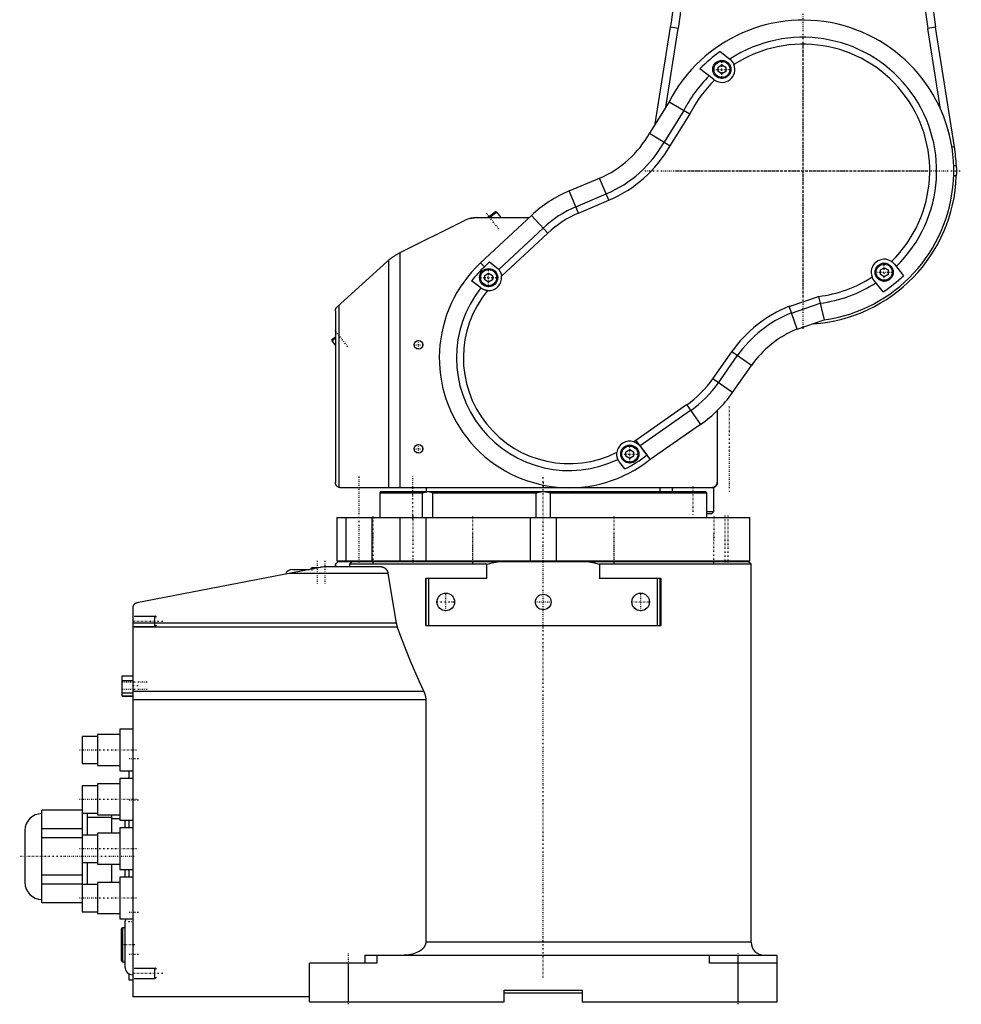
# Model space of a CAD drawing. Extents: x -202 to 415, y -1 to 644.
# Tile 1 of 3: x -202 to 161, y -1 to 378. Entities that reach past the tile are written whole.
import ezdxf

# ---------------------------------------------------------------- set-up
doc = ezdxf.new("R2010")
doc.units = 0
doc.linetypes.add('CENTER', pattern=[1.5, 0.45, -0.5, 0.05, -0.5])
for name, color, linetype in [('AM_0', 7, 'CONTINUOUS'), ('AM_10', 7, 'CONTINUOUS'), ('AM_7', 7, 'CENTER')]:
    doc.layers.add(name, color=color, linetype=linetype)

msp = doc.modelspace()

# ---------------------------------------------------------------- linework, layer by layer
at = {"layer": 'AM_0', "color": 7, "linetype": 'CONTINUOUS'}
for p, q in [((43.12, 338.05), (49.02, 375.29)), ((52, 374.81), (49.02, 375.29)), ((150.98, 375.29), (148, 374.81)), ((158.27, 329.23), (150.98, 375.29)), ((47.19, 344.56), (51.98, 374.82)), ((152.95, 343.67), (148.02, 374.82)), ((68.12, 365.89), (71.84, 362.98)), ((67.27, 359.9), (68.76, 360.76)), ((68.76, 360.76), (70.25, 359.9)), ((65.68, 355.1), (60.29, 359.31)), ((67.27, 358.18), (67.27, 359.9)), ((68.76, 357.32), (67.27, 358.18)), ((70.25, 358.18), (68.76, 357.32)), ((70.25, 359.9), (70.25, 358.18)), ((48.42, 346.53), (40.93, 334.54)), ((48.42, 346.53), (56.48, 341.97)), ((54.17, 343.27), (46.53, 331.04)), ((56.48, 341.97), (48.77, 329.64)), ((40.93, 334.54), (48.8, 329.62)), ((158.27, 329.23), (157.29, 329.07)), ((157.97, 322), (158.97, 322)), ((9.99, 312.23), (21.64, 317.18)), ((25.26, 308.67), (21.64, 317.18)), ((158.97, 318), (157.97, 318)), ((13.6, 303.72), (9.99, 312.23)), ((12.57, 306.16), (24.22, 311.11)), ((13.6, 303.72), (25.26, 308.67)), ((-18.37, 304.19), (-21.17, 302)), ((-17.8, 304.12), (-20.52, 302)), ((-17.8, 304.12), (-18.37, 304.19)), ((-16.15, 302), (-17.8, 304.12)), ((-55.53, 288.23), (-30.1, 300.94)), ((-25.63, 302), (-5.41, 302)), ((-24.1, 284.57), (-4.57, 302.78)), ((1.73, 296.01), (-4.57, 302.78)), ((-17.15, 282.03), (-0.07, 297.95)), ((-16.06, 279.42), (1.73, 296.01)), ((-55.16, 288.41), (-55.16, 198)), ((-79.34, 267.6), (-60.03, 285.14)), ((-59.45, 198), (-59.45, 285.65)), ((-22.65, 283.01), (-24.1, 284.57)), ((-22.65, 283.01), (-20.63, 284.9)), ((-20.63, 284.9), (-17.95, 282.81)), ((-22.52, 279.73), (-21.03, 280.59)), ((-21.03, 280.59), (-19.54, 279.73)), ((129.74, 281.81), (131.23, 282.67)), ((129.74, 280.09), (129.74, 281.81)), ((131.23, 282.67), (132.72, 281.81)), ((132.72, 281.81), (132.72, 280.09)), ((135.17, 284.03), (138.62, 279.62)), ((-24.06, 274.9), (-27.59, 277.65)), ((-22.52, 278.01), (-22.52, 279.73)), ((-21.03, 277.15), (-22.52, 278.01)), ((-19.54, 278.01), (-21.03, 277.15)), ((-19.54, 279.73), (-19.54, 278.01)), ((130.8, 273.38), (127.29, 277.87)), ((131.23, 279.23), (129.74, 280.09)), ((132.72, 280.09), (131.23, 279.23)), ((94.69, 267.74), (105.93, 271.61)), ((105.93, 271.61), (108.06, 262.56)), ((-80, 266.11), (-80, 200)), ((-78.6, 198.09), (-78.6, 268.28)), ((97.7, 258.99), (94.66, 267.82)), ((95.55, 265.23), (106.53, 269.01)), ((97.7, 258.99), (108.06, 262.56)), ((-81.43, 254.51), (-80, 255.63)), ((-81.36, 255.07), (-81.43, 254.51)), ((-81.43, 254.51), (-80, 252.68)), ((-81.36, 255.07), (-80, 256.14)), ((65.25, 239.94), (72.52, 250.31)), ((80.09, 245.01), (72.52, 250.31)), ((67.42, 238.42), (74.69, 248.79)), ((72.83, 234.64), (80.09, 245.01)), ((72.83, 234.64), (65.25, 239.94)), ((35.66, 216.34), (55.19, 230.01)), ((37.25, 214.22), (56.71, 227.84)), ((55.19, 230.01), (60.55, 222.36)), ((67, 227.73), (67, 200)), ((41.21, 208.94), (60.49, 222.44)), ((41.21, 208.94), (35.66, 216.34)), ((31.82, 211.8), (33.31, 212.66)), ((33.31, 212.66), (34.8, 211.8)), ((37.25, 214.02), (39.91, 210.62)), ((31.82, 210.08), (31.82, 211.8)), ((33.31, 209.22), (31.82, 210.08)), ((34.8, 210.08), (33.31, 209.22)), ((34.8, 211.8), (34.8, 210.08)), ((31.45, 205.2), (29.37, 207.86)), ((65.63, 198), (-78, 198)), ((-45, 198), (-45, 196.5)), ((45, 196.5), (45, 198)), ((49.63, 198), (49.63, 196.5)), ((65.63, 188.8), (65.63, 198)), ((-62.5, 196.5), (-62.94, 196)), ((-62.94, 196), (-62.94, 186.5)), ((-62.94, 196), (-46.43, 196)), ((-62.5, 196.5), (62.47, 196.5)), ((-46.43, 186.5), (-46.43, 196)), ((-42.58, 196), (-2.71, 196)), ((-42.58, 196), (-42.58, 186.5)), ((-2.71, 186.5), (-2.71, 196)), ((2.71, 196), (62.97, 196)), ((2.71, 196), (2.71, 186.5)), ((62.97, 196), (62.47, 196.5)), ((62.97, 191.5), (62.97, 196)), ((-79.5, 186.5), (-79.5, 169.8)), ((-79.5, 186.5), (79.5, 186.5)), ((63, 189.52), (63, 189.51)), ((63, 186.5), (63, 189.5)), ((63.01, 188.8), (65.63, 188.8)), ((63.01, 188), (64.83, 188)), ((64.83, 188), (65.63, 188.8)), ((79.5, 169.8), (79.5, 186.5)), ((-85.88, 167.32), (-156.36, 153.62)), ((-86.48, 167.2), (-89, 167.2)), ((-62.27, 167.5), (-84, 167.5)), ((-79, 169.5), (-80, 168.5)), ((-80, 168.5), (-79, 169.5)), ((-80, 168.5), (-80, 167.5)), ((-80, 167.5), (-80, 168.5)), ((-79.5, 169.8), (79.5, 169.8)), ((79, 169.5), (-79, 169.5)), ((-73.76, 169.5), (-74.58, 168.5)), ((-74.58, 168.5), (-74.58, 167.5)), ((-21.7, 168.5), (-74.58, 168.5)), ((-69.59, 169.8), (-69.59, 169.5)), ((-69.59, 169.8), (-69.59, 169.5)), ((-61.59, 169.5), (-61.59, 169.8)), ((-45.2, 169.8), (-45.21, 169.81)), ((-31.17, 169.8), (-31.17, 169.5)), ((-31.17, 169.8), (-31.17, 169.5)), ((-23.17, 169.5), (-23.17, 169.8)), ((-21.7, 163), (-21.7, 168.5)), ((21.7, 168.5), (21.7, 163)), ((80, 168.5), (21.7, 168.5)), ((23.17, 169.8), (23.17, 169.5)), ((23.17, 169.8), (23.17, 169.5)), ((31.17, 169.5), (31.17, 169.8)), ((61.59, 169.8), (61.59, 169.5)), ((61.6, 169.8), (61.6, 169.5)), ((69.59, 169.5), (69.59, 169.8)), ((80, 168.5), (79, 169.5)), ((80, 23), (80, 168.5)), ((-59.77, 165.02), (-97.69, 165.02)), ((-96.5, 166.5), (-90.08, 166.5)), ((-89.5, 166.7), (-89.5, 166.61)), ((-89.5, 166.7), (-89.05, 166.7)), ((-59.77, 165.02), (-56.57, 145.78)), ((-21.7, 163), (-45.2, 163)), ((-45.2, 145), (-45.2, 163)), ((-45, 145), (-45, 163)), ((-44, 145), (-44, 163)), ((45.2, 163), (21.7, 163)), ((44, 145), (44, 163)), ((45, 145), (45, 163)), ((45.2, 163), (45.2, 145)), ((-158, 151.95), (-158, 2)), ((-56.57, 145.78), (-158, 145.78)), ((-56.17, 144.26), (-158, 144.26)), ((-45.2, 145), (45.2, 145)), ((-162.1, 117.79), (-162.1, 125.61)), ((-162.1, 125.61), (-158, 125.61)), ((-162.1, 125.56), (-158, 125.56)), ((-162.1, 123.8), (-158, 123.8)), ((-162.1, 119.08), (-158, 119.08)), ((-162.1, 117.84), (-158, 117.84)), ((-162.1, 117.79), (-158, 117.79)), ((-46, 119.58), (-158, 119.58)), ((-45.21, 116.33), (-158, 116.33)), ((-45.21, 116.33), (-45.21, 23)), ((-163, 103), (-171.5, 103)), ((-171.5, 103), (-171.5, 91)), ((-158, 105), (-163, 105)), ((-163, 105), (-163, 89)), ((-171.5, 102.25), (-177.5, 102.25)), ((-177.5, 102.25), (-177.5, 91.75)), ((-177.5, 91.75), (-171.5, 91.75)), ((-171.5, 91), (-163, 91)), ((-163, 89), (-158, 89)), ((-159.5, 89.02), (-159.5, 86)), ((-163, 84), (-171.5, 84)), ((-171.5, 84), (-171.5, 72)), ((-158, 86), (-163, 86)), ((-163, 86), (-163, 70)), ((-171.5, 83.25), (-177.5, 83.25)), ((-177.5, 83.25), (-177.5, 64.25)), ((-177.5, 73.88), (-193, 73.88)), ((-193, 38.12), (-193, 73.88)), ((-177.5, 72.75), (-171.5, 72.75)), ((-175.5, 72.76), (-175.5, 64.25)), ((-166, 71), (-175.5, 71)), ((-171.5, 72), (-163, 72)), ((-166, 65), (-166, 72)), ((-163, 70.48), (-166, 70.48)), ((-163, 70), (-158, 70)), ((-161, 70), (-161, 67.01)), ((-159.5, 70), (-159.5, 67.01)), ((-199.5, 66), (-199.5, 46)), ((-177.5, 66.7), (-193, 66.7)), ((-163, 65), (-171.5, 65)), ((-171.5, 65), (-171.5, 53)), ((-158, 67), (-163, 67)), ((-163, 67), (-163, 51)), ((-177.5, 63.18), (-193, 63.18)), ((-171.5, 64.25), (-177.5, 64.25)), ((-177.5, 64.25), (-177.5, 53.75)), ((-177.5, 53.75), (-171.5, 53.75)), ((-177.5, 53.75), (-177.5, 34.75)), ((-175.5, 53.75), (-175.5, 45.24)), ((-171.5, 53), (-163, 53)), ((-166, 46), (-166, 53)), ((-163, 51), (-158, 51)), ((-161, 51), (-161, 47.99)), ((-159.5, 51), (-159.5, 47.99)), ((-177.5, 48.82), (-193, 48.82)), ((-163, 46), (-171.5, 46)), ((-171.5, 46), (-171.5, 34)), ((-158, 48), (-163, 48)), ((-163, 48), (-163, 32)), ((-177.5, 45.3), (-193, 45.3)), ((-171.5, 45.25), (-177.5, 45.25)), ((-177.5, 38.12), (-193, 38.12)), ((-177.5, 34.75), (-171.5, 34.75)), ((-171.5, 34), (-163, 34)), ((-163, 32), (-158, 32)), ((-161, 30.5), (-161, 13.5)), ((-162.4, 28), (-162.4, 16)), ((-161, 28.5), (-161.9, 28.5)), ((-161.9, 28.5), (-161.9, 15.5)), ((80, 23), (-45.21, 23)), ((-161.9, 15.5), (-161, 15.5)), ((-68.68, 18), (90, 18)), ((-68.68, 18), (-68.68, 15)), ((-64, 18), (-64, 15)), ((64, 15), (64, 18)), ((75, 0), (75, 18)), ((90, 0), (90, 18)), ((-64, 15), (-90, 15)), ((-90, 0), (-90, 15)), ((-75, 0), (-75, 15)), ((90, 15), (64, 15)), ((-159.5, 10.9), (-159.5, 8.5)), ((-159.5, 8.5), (-158, 8.5)), ((-15, 4.5), (15, 4.5)), ((-15, 0), (-15, 4.5)), ((15, 4.5), (15, 0)), ((-90, 2), (-158, 2)), ((-90, 0), (-15, 0)), ((-15, 3.5), (15, 3.5)), ((15, 0), (90, 0))]:
    msp.add_line(p, q, dxfattribs=at)
for points in [[(71.84, 362.98, 0), (71.87, 362.95, 0), (71.95, 362.89, 0), (72.03, 362.82, 0), (72.08, 362.78, 0), (72.12, 362.74, 0), (72.21, 362.66, 0), (72.3, 362.57, 0), (72.4, 362.47, 0), (72.5, 362.36, 0), (72.59, 362.25, 0), (72.64, 362.19, 0), (72.69, 362.13, 0), (72.79, 362, 0), (72.88, 361.87, 0), (72.98, 361.73, 0), (73.06, 361.58, 0), (73.15, 361.43, 0), (73.19, 361.35, 0), (73.23, 361.28, 0), (73.31, 361.11, 0), (73.38, 360.95, 0), (73.41, 360.87, 0)], [(65.96, 354.9, 0), (65.91, 354.93, 0), (65.82, 355, 0), (65.73, 355.07, 0), (65.68, 355.1, 0)], [(158.97, 322, 0), (158.97, 322, 0), (158.97, 322, 0), (158.97, 322, 0), (158.97, 322, 0), (158.97, 322, 0), (158.97, 322, 0), (158.97, 321.99, 0), (158.97, 321.99, 0), (158.97, 321.99, 0), (158.97, 321.99, 0), (158.97, 321.98, 0), (158.97, 321.98, 0), (158.97, 321.98, 0), (158.97, 321.97, 0), (158.97, 321.97, 0), (158.97, 321.96, 0), (158.97, 321.96, 0), (158.97, 321.95, 0), (158.97, 321.95, 0), (158.97, 321.94, 0), (158.97, 321.94, 0), (158.97, 321.93, 0), (158.97, 321.93, 0), (158.97, 321.92, 0), (158.97, 321.91, 0), (158.97, 321.91, 0), (158.97, 321.9, 0), (158.97, 321.89, 0), (158.97, 321.88, 0), (158.97, 321.87, 0), (158.97, 321.86, 0), (158.97, 321.85, 0), (158.97, 321.85, 0), (158.97, 321.84, 0), (158.97, 321.83, 0), (158.97, 321.82, 0), (158.97, 321.81, 0), (158.97, 321.79, 0), (158.97, 321.78, 0), (158.97, 321.77, 0), (158.97, 321.77, 0), (158.97, 321.75, 0), (158.97, 321.74, 0), (158.97, 321.72, 0), (158.98, 321.71, 0), (158.98, 321.69, 0), (158.98, 321.68, 0), (158.98, 321.68, 0), (158.98, 321.66, 0), (158.98, 321.64, 0), (158.98, 321.63, 0), (158.98, 321.61, 0), (158.98, 321.59, 0), (158.98, 321.58, 0), (158.98, 321.57, 0), (158.98, 321.56, 0), (158.98, 321.54, 0), (158.98, 321.52, 0), (158.98, 321.5, 0), (158.98, 321.48, 0), (158.98, 321.47, 0), (158.98, 321.46, 0), (158.98, 321.44, 0), (158.98, 321.42, 0), (158.98, 321.41, 0), (158.98, 321.4, 0), (158.98, 321.38, 0), (158.98, 321.36, 0), (158.98, 321.35, 0), (158.98, 321.34, 0), (158.99, 321.32, 0), (158.99, 321.3, 0), (158.99, 321.28, 0), (158.99, 321.26, 0), (158.99, 321.23, 0), (158.99, 321.22, 0), (158.99, 321.21, 0), (158.99, 321.19, 0), (158.99, 321.16, 0), (158.99, 321.14, 0), (158.99, 321.12, 0), (158.99, 321.09, 0), (158.99, 321.08, 0), (158.99, 321.07, 0), (158.99, 321.04, 0), (158.99, 321.02, 0), (158.99, 320.99, 0), (158.99, 320.97, 0), (158.99, 320.94, 0), (158.99, 320.93, 0), (158.99, 320.91, 0), (158.99, 320.89, 0), (158.99, 320.86, 0), (158.99, 320.83, 0), (158.99, 320.81, 0), (158.99, 320.78, 0), (159, 320.77, 0), (159, 320.75, 0), (159, 320.72, 0), (159, 320.7, 0), (159, 320.67, 0), (159, 320.64, 0), (159, 320.61, 0), (159, 320.6, 0), (159, 320.58, 0), (159, 320.56, 0), (159, 320.53, 0), (159, 320.51, 0), (159, 320.5, 0), (159, 320.47, 0), (159, 320.44, 0), (159, 320.43, 0), (159, 320.41, 0), (159, 320.38, 0), (159, 320.36, 0), (159, 320.33, 0), (159, 320.3, 0), (159, 320.27, 0), (159, 320.26, 0), (159, 320.24, 0), (159, 320.21, 0), (159, 320.18, 0), (159, 320.16, 0), (159, 320.13, 0), (159, 320.1, 0), (159, 320.08, 0), (159, 320.07, 0), (159, 320.04, 0), (159, 320.01, 0), (159, 320, 0)], [(159, 320, 0), (159, 319.99, 0), (159, 319.96, 0), (159, 319.93, 0), (159, 319.92, 0), (159, 319.9, 0), (159, 319.87, 0), (159, 319.84, 0), (159, 319.82, 0), (159, 319.79, 0), (159, 319.76, 0), (159, 319.74, 0), (159, 319.73, 0), (159, 319.7, 0), (159, 319.67, 0), (159, 319.64, 0), (159, 319.62, 0), (159, 319.59, 0), (159, 319.57, 0), (159, 319.56, 0), (159, 319.53, 0), (159, 319.5, 0), (159, 319.49, 0), (159, 319.47, 0), (159, 319.44, 0), (159, 319.42, 0), (159, 319.4, 0), (159, 319.39, 0), (159, 319.36, 0), (159, 319.33, 0), (159, 319.3, 0), (159, 319.28, 0), (159, 319.25, 0), (159, 319.23, 0), (158.99, 319.22, 0), (158.99, 319.19, 0), (158.99, 319.17, 0), (158.99, 319.14, 0), (158.99, 319.11, 0), (158.99, 319.09, 0), (158.99, 319.07, 0), (158.99, 319.06, 0), (158.99, 319.03, 0), (158.99, 319.01, 0), (158.99, 318.98, 0), (158.99, 318.96, 0), (158.99, 318.93, 0), (158.99, 318.92, 0), (158.99, 318.91, 0), (158.99, 318.88, 0), (158.99, 318.86, 0), (158.99, 318.84, 0), (158.99, 318.81, 0), (158.99, 318.79, 0), (158.99, 318.78, 0), (158.99, 318.77, 0), (158.99, 318.74, 0), (158.99, 318.72, 0), (158.99, 318.7, 0), (158.99, 318.68, 0), (158.98, 318.66, 0), (158.98, 318.65, 0), (158.98, 318.64, 0), (158.98, 318.62, 0), (158.98, 318.6, 0), (158.98, 318.59, 0), (158.98, 318.58, 0), (158.98, 318.56, 0), (158.98, 318.54, 0), (158.98, 318.53, 0), (158.98, 318.52, 0), (158.98, 318.5, 0), (158.98, 318.48, 0), (158.98, 318.46, 0), (158.98, 318.44, 0), (158.98, 318.43, 0), (158.98, 318.42, 0), (158.98, 318.41, 0), (158.98, 318.39, 0), (158.98, 318.37, 0), (158.98, 318.36, 0), (158.98, 318.34, 0), (158.98, 318.32, 0), (158.98, 318.32, 0), (158.98, 318.31, 0), (158.98, 318.29, 0), (158.97, 318.28, 0), (158.97, 318.26, 0), (158.97, 318.25, 0), (158.97, 318.23, 0), (158.97, 318.23, 0), (158.97, 318.22, 0), (158.97, 318.21, 0), (158.97, 318.19, 0), (158.97, 318.18, 0), (158.97, 318.17, 0), (158.97, 318.16, 0), (158.97, 318.15, 0), (158.97, 318.15, 0), (158.97, 318.14, 0), (158.97, 318.13, 0), (158.97, 318.12, 0), (158.97, 318.11, 0), (158.97, 318.1, 0), (158.97, 318.09, 0), (158.97, 318.09, 0), (158.97, 318.08, 0), (158.97, 318.07, 0), (158.97, 318.07, 0), (158.97, 318.06, 0), (158.97, 318.06, 0), (158.97, 318.05, 0), (158.97, 318.05, 0), (158.97, 318.04, 0), (158.97, 318.04, 0), (158.97, 318.03, 0), (158.97, 318.03, 0), (158.97, 318.02, 0), (158.97, 318.02, 0), (158.97, 318.02, 0), (158.97, 318.01, 0), (158.97, 318.01, 0), (158.97, 318.01, 0), (158.97, 318.01, 0), (158.97, 318, 0), (158.97, 318, 0), (158.97, 318, 0), (158.97, 318, 0), (158.97, 318, 0), (158.97, 318, 0), (158.97, 318, 0)], [(-28.07, 301.7, 0), (-28.07, 301.7, 0), (-28.05, 301.7, 0), (-28.02, 301.71, 0), (-27.99, 301.72, 0), (-27.97, 301.72, 0), (-27.9, 301.74, 0), (-27.82, 301.76, 0), (-27.72, 301.78, 0), (-27.6, 301.8, 0), (-27.47, 301.83, 0), (-27.4, 301.84, 0), (-27.33, 301.85, 0), (-27.17, 301.88, 0), (-27, 301.91, 0), (-26.82, 301.93, 0), (-26.63, 301.95, 0), (-26.43, 301.97, 0), (-26.32, 301.98, 0), (-26.21, 301.98, 0), (-25.99, 301.99, 0), (-25.75, 302, 0), (-25.63, 302, 0)], [(-59.45, 285.65, 0), (-59.38, 285.71, 0), (-59.23, 285.83, 0), (-59.06, 285.97, 0), (-58.97, 286.04, 0), (-58.88, 286.11, 0), (-58.69, 286.26, 0), (-58.49, 286.41, 0), (-58.28, 286.56, 0), (-58.07, 286.71, 0), (-57.86, 286.85, 0), (-57.76, 286.92, 0), (-57.65, 287, 0), (-57.42, 287.14, 0), (-57.19, 287.29, 0), (-56.95, 287.44, 0), (-56.7, 287.59, 0), (-56.45, 287.73, 0), (-56.32, 287.81, 0), (-56.19, 287.88, 0), (-55.93, 288.02, 0), (-55.66, 288.16, 0), (-55.53, 288.23, 0)], [(-60.03, 285.14, 0), (-59.93, 285.23, 0), (-59.74, 285.4, 0), (-59.55, 285.56, 0), (-59.45, 285.65, 0)], [(134.03, 285.09, 0), (134.07, 285.06, 0), (134.15, 285.01, 0), (134.22, 284.96, 0), (134.26, 284.93, 0), (134.29, 284.9, 0), (134.36, 284.85, 0), (134.43, 284.79, 0), (134.5, 284.73, 0), (134.57, 284.67, 0), (134.63, 284.61, 0), (134.66, 284.58, 0), (134.7, 284.55, 0), (134.76, 284.49, 0), (134.82, 284.43, 0), (134.88, 284.37, 0), (134.94, 284.31, 0), (134.99, 284.25, 0), (135.02, 284.21, 0), (135.04, 284.18, 0), (135.1, 284.12, 0), (135.15, 284.06, 0), (135.17, 284.03, 0)], [(-17.95, 282.81, 0), (-17.81, 282.69, 0), (-17.53, 282.44, 0), (-17.27, 282.17, 0), (-17.15, 282.03, 0)], [(-17.15, 282.03, 0), (-17.12, 281.99, 0), (-17.06, 281.91, 0), (-16.99, 281.82, 0), (-16.96, 281.77, 0), (-16.93, 281.72, 0), (-16.85, 281.62, 0), (-16.78, 281.5, 0), (-16.7, 281.38, 0), (-16.63, 281.24, 0), (-16.56, 281.1, 0), (-16.52, 281.03, 0), (-16.49, 280.96, 0), (-16.42, 280.8, 0), (-16.38, 280.71, 0), (-16.37, 280.68, 0), (-16.36, 280.65, 0), (-16.35, 280.64, 0), (-16.35, 280.63, 0), (-16.34, 280.6, 0), (-16.33, 280.57, 0), (-16.32, 280.54, 0), (-16.31, 280.51, 0), (-16.3, 280.48, 0), (-16.29, 280.47, 0), (-16.29, 280.45, 0), (-16.28, 280.42, 0), (-16.27, 280.39, 0), (-16.23, 280.29, 0), (-16.18, 280.1, 0), (-16.16, 280, 0), (-16.14, 279.91, 0), (-16.1, 279.71, 0), (-16.07, 279.52, 0), (-16.06, 279.42, 0)], [(127.29, 277.87, 0), (127.27, 277.9, 0), (127.22, 277.96, 0), (127.18, 278.02, 0), (127.15, 278.05, 0), (127.13, 278.08, 0), (127.09, 278.15, 0), (127.04, 278.21, 0), (127, 278.28, 0), (126.96, 278.35, 0), (126.92, 278.42, 0), (126.9, 278.45, 0), (126.88, 278.49, 0), (126.84, 278.56, 0), (126.8, 278.63, 0), (126.76, 278.71, 0), (126.73, 278.78, 0), (126.69, 278.86, 0), (126.67, 278.89, 0), (126.66, 278.93, 0), (126.62, 279.01, 0), (126.59, 279.09, 0), (126.57, 279.13, 0)], [(-21.47, 273.89, 0), (-21.57, 273.9, 0), (-21.76, 273.92, 0), (-21.94, 273.95, 0), (-22.03, 273.97, 0), (-22.13, 273.99, 0), (-22.31, 274.04, 0), (-22.48, 274.09, 0), (-22.58, 274.12, 0), (-22.61, 274.13, 0), (-22.64, 274.14, 0), (-22.65, 274.14, 0), (-22.67, 274.15, 0), (-22.7, 274.16, 0), (-22.72, 274.17, 0), (-22.75, 274.18, 0), (-22.78, 274.19, 0), (-22.81, 274.2, 0), (-22.82, 274.2, 0), (-22.83, 274.21, 0), (-22.86, 274.22, 0), (-22.89, 274.23, 0), (-22.91, 274.24, 0), (-22.94, 274.25, 0), (-22.96, 274.26, 0), (-22.98, 274.26, 0), (-22.99, 274.27, 0), (-23.02, 274.28, 0), (-23.04, 274.29, 0), (-23.05, 274.3, 0), (-23.07, 274.3, 0), (-23.09, 274.31, 0), (-23.12, 274.33, 0), (-23.13, 274.33, 0), (-23.14, 274.34, 0), (-23.16, 274.35, 0), (-23.19, 274.36, 0), (-23.27, 274.4, 0), (-23.41, 274.47, 0), (-23.53, 274.54, 0), (-23.65, 274.61, 0), (-23.76, 274.68, 0), (-23.81, 274.71, 0), (-23.86, 274.75, 0), (-23.95, 274.81, 0), (-24.03, 274.87, 0), (-24.06, 274.9, 0)], [(-80, 266.11, 0), (-80, 266.16, 0), (-80, 266.24, 0), (-79.99, 266.33, 0), (-79.98, 266.37, 0), (-79.98, 266.42, 0), (-79.96, 266.51, 0), (-79.94, 266.6, 0), (-79.92, 266.68, 0), (-79.89, 266.77, 0), (-79.86, 266.86, 0), (-79.84, 266.9, 0), (-79.82, 266.95, 0), (-79.78, 267.03, 0), (-79.73, 267.12, 0), (-79.68, 267.2, 0), (-79.63, 267.28, 0), (-79.57, 267.35, 0), (-79.54, 267.39, 0), (-79.51, 267.43, 0), (-79.45, 267.5, 0), (-79.38, 267.56, 0), (-79.34, 267.6, 0)], [(34.85, 215.7, 0), (34.94, 215.67, 0), (35.12, 215.6, 0), (35.29, 215.53, 0), (35.38, 215.49, 0), (35.46, 215.45, 0), (35.63, 215.37, 0), (35.79, 215.28, 0), (35.88, 215.23, 0), (35.9, 215.21, 0), (35.93, 215.2, 0), (35.94, 215.19, 0), (35.96, 215.18, 0), (35.98, 215.17, 0), (36.01, 215.15, 0), (36.03, 215.14, 0), (36.06, 215.12, 0), (36.08, 215.1, 0), (36.09, 215.09, 0), (36.1, 215.09, 0), (36.13, 215.07, 0), (36.15, 215.05, 0), (36.17, 215.04, 0), (36.2, 215.02, 0), (36.22, 215.01, 0), (36.23, 215, 0), (36.24, 214.99, 0), (36.27, 214.97, 0), (36.29, 214.96, 0), (36.3, 214.95, 0), (36.31, 214.94, 0), (36.33, 214.92, 0), (36.35, 214.91, 0), (36.36, 214.9, 0), (36.37, 214.89, 0), (36.4, 214.87, 0), (36.42, 214.86, 0), (36.49, 214.8, 0), (36.6, 214.7, 0), (36.71, 214.6, 0), (36.81, 214.51, 0), (36.9, 214.42, 0), (36.94, 214.37, 0), (36.98, 214.33, 0), (37.06, 214.25, 0), (37.12, 214.17, 0), (37.15, 214.14, 0)], [(37.15, 214.14, 0), (37.17, 214.12, 0), (37.2, 214.08, 0), (37.23, 214.04, 0), (37.25, 214.02, 0)], [(28.76, 208.86, 0), (28.74, 208.9, 0), (28.7, 209, 0), (28.66, 209.1, 0), (28.64, 209.15, 0), (28.62, 209.21, 0), (28.58, 209.33, 0), (28.53, 209.46, 0), (28.49, 209.6, 0), (28.45, 209.75, 0), (28.43, 209.84, 0), (28.43, 209.86, 0), (28.42, 209.89, 0), (28.42, 209.9, 0), (28.42, 209.91, 0), (28.41, 209.94, 0), (28.41, 209.97, 0), (28.4, 209.98, 0), (28.4, 209.99, 0), (28.4, 210.02, 0), (28.39, 210.05, 0), (28.39, 210.06, 0), (28.39, 210.08, 0), (28.38, 210.1, 0), (28.38, 210.13, 0), (28.37, 210.16, 0), (28.37, 210.19, 0), (28.36, 210.22, 0), (28.36, 210.23, 0), (28.36, 210.25, 0), (28.35, 210.28, 0), (28.35, 210.31, 0), (28.34, 210.41, 0), (28.32, 210.59, 0), (28.31, 210.77, 0), (28.31, 210.95, 0), (28.31, 211.05, 0), (28.31, 211.14, 0), (28.33, 211.33, 0), (28.34, 211.52, 0), (28.36, 211.61, 0)], [(29.37, 207.86, 0), (29.25, 208.02, 0), (29.03, 208.35, 0), (28.85, 208.69, 0), (28.76, 208.86, 0)], [(-78.6, 198.09, 0), (-78.68, 198.12, 0), (-78.83, 198.18, 0), (-78.97, 198.25, 0), (-79.04, 198.29, 0), (-79.11, 198.33, 0), (-79.23, 198.42, 0), (-79.34, 198.51, 0), (-79.44, 198.61, 0), (-79.53, 198.71, 0), (-79.61, 198.82, 0), (-79.65, 198.87, 0), (-79.69, 198.93, 0), (-79.76, 199.05, 0), (-79.82, 199.17, 0), (-79.87, 199.3, 0), (-79.92, 199.43, 0), (-79.95, 199.56, 0), (-79.96, 199.62, 0), (-79.98, 199.69, 0), (-79.99, 199.81, 0), (-80, 199.94, 0), (-80, 200, 0)], [(-78, 198, 0), (-78.1, 198, 0), (-78.3, 198.02, 0), (-78.5, 198.06, 0), (-78.6, 198.09, 0)], [(66.36, 198.53, 0), (66.32, 198.5, 0), (66.25, 198.44, 0), (66.18, 198.38, 0), (66.14, 198.36, 0), (66.1, 198.33, 0), (66.03, 198.28, 0), (65.95, 198.24, 0), (65.87, 198.2, 0), (65.79, 198.16, 0), (65.71, 198.13, 0), (65.67, 198.12, 0), (65.63, 198.1, 0), (65.56, 198.08, 0), (65.48, 198.06, 0), (65.4, 198.04, 0), (65.32, 198.03, 0), (65.25, 198.02, 0), (65.21, 198.01, 0), (65.18, 198.01, 0), (65.1, 198, 0), (65.03, 198, 0), (65, 198, 0)], [(67, 200, 0), (67, 199.95, 0), (67, 199.86, 0), (66.99, 199.76, 0), (66.98, 199.72, 0), (66.97, 199.67, 0), (66.95, 199.58, 0), (66.93, 199.48, 0), (66.9, 199.39, 0), (66.87, 199.3, 0), (66.84, 199.21, 0), (66.82, 199.17, 0), (66.8, 199.13, 0), (66.76, 199.04, 0), (66.71, 198.96, 0), (66.66, 198.88, 0), (66.61, 198.81, 0), (66.56, 198.74, 0), (66.53, 198.71, 0), (66.5, 198.68, 0), (66.44, 198.62, 0), (66.39, 198.56, 0), (66.36, 198.53, 0)], [(-46.43, 196, 0), (-46.37, 196.02, 0), (-46.25, 196.07, 0), (-46.13, 196.11, 0), (-46.07, 196.14, 0), (-46.01, 196.16, 0), (-45.9, 196.2, 0), (-45.78, 196.23, 0), (-45.66, 196.27, 0), (-45.55, 196.3, 0), (-45.43, 196.33, 0), (-45.37, 196.35, 0), (-45.32, 196.36, 0), (-45.21, 196.39, 0), (-45.1, 196.41, 0), (-44.99, 196.43, 0), (-44.88, 196.45, 0), (-44.77, 196.46, 0), (-44.72, 196.47, 0), (-44.67, 196.48, 0), (-44.56, 196.49, 0), (-44.46, 196.5, 0), (-44.41, 196.5, 0)], [(-43.97, 196.5, 0), (-43.93, 196.5, 0), (-43.84, 196.49, 0), (-43.75, 196.48, 0), (-43.7, 196.47, 0), (-43.66, 196.46, 0), (-43.57, 196.45, 0), (-43.49, 196.43, 0), (-43.4, 196.41, 0), (-43.32, 196.39, 0), (-43.24, 196.36, 0), (-43.2, 196.35, 0), (-43.16, 196.33, 0), (-43.09, 196.3, 0), (-43.01, 196.27, 0), (-42.94, 196.23, 0), (-42.87, 196.2, 0), (-42.8, 196.16, 0), (-42.77, 196.14, 0), (-42.74, 196.11, 0), (-42.67, 196.07, 0), (-42.61, 196.02, 0), (-42.58, 196, 0)], [(-2.71, 196, 0), (-2.63, 196.03, 0), (-2.49, 196.08, 0), (-2.34, 196.13, 0), (-2.27, 196.15, 0), (-2.2, 196.17, 0), (-2.05, 196.22, 0), (-1.9, 196.26, 0), (-1.75, 196.29, 0), (-1.6, 196.33, 0), (-1.45, 196.36, 0), (-1.37, 196.37, 0), (-1.29, 196.39, 0), (-1.14, 196.41, 0), (-0.99, 196.43, 0), (-0.84, 196.45, 0), (-0.68, 196.47, 0), (-0.53, 196.48, 0), (-0.45, 196.49, 0), (-0.38, 196.49, 0), (-0.23, 196.5, 0), (-0.08, 196.5, 0), (0, 196.5, 0)], [(0, 196.5, 0), (0.08, 196.5, 0), (0.23, 196.5, 0), (0.38, 196.49, 0), (0.45, 196.49, 0), (0.53, 196.48, 0), (0.68, 196.47, 0), (0.84, 196.45, 0), (0.99, 196.43, 0), (1.14, 196.41, 0), (1.29, 196.39, 0), (1.37, 196.37, 0), (1.45, 196.36, 0), (1.6, 196.33, 0), (1.75, 196.29, 0), (1.9, 196.26, 0), (2.05, 196.22, 0), (2.2, 196.17, 0), (2.27, 196.15, 0), (2.34, 196.13, 0), (2.49, 196.08, 0), (2.63, 196.03, 0), (2.71, 196, 0)], [(63, 189.5, 0), (63, 189.5, 0), (63, 189.5, 0), (63, 189.5, 0), (63, 189.5, 0), (63, 189.5, 0), (63, 189.5, 0), (63, 189.51, 0), (63, 189.51, 0), (63, 189.51, 0), (63, 189.51, 0), (63, 189.52, 0), (63, 189.52, 0), (63, 189.52, 0), (63, 189.53, 0), (63, 189.53, 0), (63, 189.54, 0), (63, 189.54, 0), (63, 189.55, 0), (63, 189.55, 0), (63, 189.56, 0), (63, 189.56, 0), (63, 189.57, 0), (63, 189.57, 0), (63, 189.58, 0), (63, 189.59, 0), (63, 189.59, 0), (63, 189.6, 0), (63, 189.61, 0), (63, 189.62, 0), (63, 189.63, 0), (63, 189.64, 0), (63, 189.65, 0), (63, 189.65, 0), (63, 189.66, 0), (62.99, 189.67, 0), (62.99, 189.68, 0), (62.99, 189.69, 0), (62.99, 189.71, 0), (62.99, 189.72, 0), (62.99, 189.73, 0), (62.99, 189.73, 0), (62.99, 189.75, 0), (62.99, 189.76, 0), (62.99, 189.78, 0), (62.99, 189.79, 0), (62.99, 189.81, 0), (62.99, 189.82, 0), (62.99, 189.82, 0), (62.99, 189.84, 0), (62.99, 189.86, 0), (62.99, 189.87, 0), (62.99, 189.89, 0), (62.99, 189.91, 0), (62.99, 189.92, 0), (62.99, 189.93, 0), (62.99, 189.94, 0), (62.99, 189.96, 0), (62.99, 189.98, 0), (62.99, 190, 0), (62.99, 190.02, 0), (62.99, 190.03, 0), (62.99, 190.04, 0), (62.98, 190.06, 0), (62.98, 190.08, 0), (62.98, 190.09, 0), (62.98, 190.1, 0), (62.98, 190.12, 0), (62.98, 190.14, 0), (62.98, 190.15, 0), (62.98, 190.16, 0), (62.98, 190.18, 0), (62.98, 190.2, 0), (62.98, 190.22, 0), (62.98, 190.24, 0), (62.98, 190.27, 0), (62.98, 190.28, 0), (62.98, 190.29, 0), (62.98, 190.31, 0), (62.98, 190.34, 0), (62.98, 190.36, 0), (62.98, 190.38, 0), (62.98, 190.41, 0), (62.98, 190.42, 0), (62.98, 190.43, 0), (62.98, 190.46, 0), (62.98, 190.48, 0), (62.98, 190.51, 0), (62.98, 190.53, 0), (62.98, 190.56, 0), (62.98, 190.57, 0), (62.97, 190.59, 0), (62.97, 190.61, 0), (62.97, 190.64, 0), (62.97, 190.67, 0), (62.97, 190.69, 0), (62.97, 190.72, 0), (62.97, 190.73, 0), (62.97, 190.75, 0), (62.97, 190.78, 0), (62.97, 190.8, 0), (62.97, 190.83, 0), (62.97, 190.86, 0), (62.97, 190.89, 0), (62.97, 190.9, 0), (62.97, 190.92, 0), (62.97, 190.94, 0), (62.97, 190.97, 0), (62.97, 190.99, 0), (62.97, 191, 0), (62.97, 191.03, 0), (62.97, 191.06, 0), (62.97, 191.07, 0), (62.97, 191.09, 0), (62.97, 191.12, 0), (62.97, 191.14, 0), (62.97, 191.17, 0), (62.97, 191.2, 0), (62.97, 191.23, 0), (62.97, 191.24, 0), (62.97, 191.26, 0), (62.97, 191.29, 0), (62.97, 191.32, 0), (62.97, 191.34, 0), (62.97, 191.37, 0), (62.97, 191.4, 0), (62.97, 191.42, 0), (62.97, 191.43, 0), (62.97, 191.46, 0), (62.97, 191.49, 0), (62.97, 191.5, 0)], [(-83.97, 167.5, 0), (-84.28, 167.5, 0), (-84.91, 167.46, 0), (-85.56, 167.37, 0), (-85.88, 167.32, 0)], [(-62.27, 167.5, 0), (-62.19, 167.5, 0), (-62.02, 167.48, 0), (-61.85, 167.45, 0), (-61.76, 167.43, 0), (-61.68, 167.41, 0), (-61.5, 167.35, 0), (-61.33, 167.27, 0), (-61.16, 167.18, 0), (-60.99, 167.07, 0), (-60.83, 166.95, 0), (-60.75, 166.88, 0), (-60.68, 166.81, 0), (-60.59, 166.72, 0), (-60.57, 166.69, 0), (-60.54, 166.67, 0), (-60.53, 166.66, 0), (-60.52, 166.64, 0), (-60.5, 166.62, 0), (-60.47, 166.59, 0), (-60.45, 166.56, 0), (-60.43, 166.53, 0), (-60.41, 166.51, 0), (-60.4, 166.49, 0), (-60.39, 166.48, 0), (-60.36, 166.45, 0), (-60.34, 166.42, 0), (-60.32, 166.39, 0), (-60.3, 166.36, 0), (-60.28, 166.33, 0), (-60.27, 166.31, 0), (-60.26, 166.29, 0), (-60.24, 166.26, 0), (-60.22, 166.23, 0), (-60.19, 166.2, 0), (-60.17, 166.16, 0), (-60.16, 166.13, 0), (-60.15, 166.11, 0), (-60.14, 166.09, 0), (-60.12, 166.06, 0), (-60.1, 166.02, 0), (-60.08, 165.98, 0), (-60.06, 165.95, 0), (-60.04, 165.91, 0), (-60.03, 165.89, 0), (-60.03, 165.87, 0), (-60.01, 165.83, 0), (-59.99, 165.8, 0), (-59.98, 165.78, 0), (-59.98, 165.76, 0), (-59.96, 165.72, 0), (-59.94, 165.68, 0), (-59.94, 165.66, 0), (-59.93, 165.64, 0), (-59.92, 165.6, 0), (-59.9, 165.56, 0), (-59.89, 165.51, 0), (-59.87, 165.47, 0), (-59.86, 165.43, 0), (-59.86, 165.41, 0), (-59.85, 165.39, 0), (-59.84, 165.35, 0), (-59.83, 165.3, 0), (-59.82, 165.26, 0), (-59.81, 165.22, 0), (-59.8, 165.17, 0), (-59.79, 165.15, 0), (-59.79, 165.13, 0), (-59.78, 165.09, 0), (-59.78, 165.04, 0), (-59.77, 165.02, 0)], [(-21.7, 168.5, 0), (-21.03, 168.68, 0), (-19.68, 169.03, 0), (-18.33, 169.35, 0), (-17.66, 169.5, 0)], [(17.66, 169.5, 0), (18.33, 169.35, 0), (19.68, 169.03, 0), (21.03, 168.68, 0), (21.7, 168.5, 0)], [(-156.36, 153.62, 0), (-156.37, 153.61, 0), (-156.39, 153.61, 0), (-156.42, 153.61, 0), (-156.43, 153.6, 0), (-156.44, 153.6, 0), (-156.46, 153.6, 0), (-156.48, 153.59, 0), (-156.51, 153.59, 0), (-156.53, 153.58, 0), (-156.55, 153.57, 0), (-156.56, 153.57, 0), (-156.57, 153.57, 0), (-156.6, 153.56, 0), (-156.62, 153.55, 0), (-156.64, 153.55, 0), (-156.66, 153.54, 0), (-156.68, 153.53, 0), (-156.69, 153.53, 0), (-156.71, 153.52, 0), (-156.73, 153.52, 0), (-156.75, 153.51, 0), (-156.76, 153.5, 0), (-156.77, 153.5, 0), (-156.79, 153.49, 0), (-156.81, 153.48, 0), (-156.82, 153.48, 0), (-156.83, 153.47, 0), (-156.86, 153.46, 0), (-156.88, 153.45, 0), (-156.9, 153.44, 0), (-156.92, 153.43, 0), (-156.94, 153.42, 0), (-156.95, 153.42, 0), (-156.96, 153.41, 0), (-156.98, 153.4, 0), (-157, 153.39, 0), (-157.07, 153.35, 0), (-157.18, 153.27, 0), (-157.29, 153.19, 0), (-157.4, 153.1, 0), (-157.45, 153.05, 0), (-157.5, 153, 0), (-157.59, 152.89, 0), (-157.67, 152.78, 0), (-157.74, 152.67, 0), (-157.81, 152.54, 0), (-157.87, 152.42, 0), (-157.89, 152.35, 0), (-157.92, 152.29, 0), (-157.96, 152.16, 0), (-157.99, 152.02, 0), (-158, 151.95, 0)], [(-56.57, 145.78, 0), (-56.56, 145.73, 0), (-56.55, 145.65, 0), (-56.53, 145.56, 0), (-56.52, 145.52, 0), (-56.51, 145.47, 0), (-56.49, 145.39, 0), (-56.48, 145.3, 0), (-56.46, 145.22, 0), (-56.43, 145.13, 0), (-56.41, 145.05, 0), (-56.4, 145, 0), (-56.39, 144.96, 0), (-56.37, 144.88, 0), (-56.35, 144.79, 0), (-56.26, 144.5, 0), (-56.17, 144.26, 0)], [(-56.17, 144.26, 0), (-54.58, 139.81, 0), (-51.26, 131.31, 0), (-47.79, 123.35, 0), (-46, 119.58, 0)], [(-46, 119.58, 0), (-45.96, 119.5, 0), (-45.88, 119.33, 0), (-45.8, 119.16, 0), (-45.77, 119.07, 0), (-45.73, 118.98, 0), (-45.66, 118.81, 0), (-45.6, 118.63, 0), (-45.54, 118.45, 0), (-45.49, 118.28, 0), (-45.44, 118.09, 0), (-45.42, 118, 0), (-45.39, 117.91, 0), (-45.35, 117.73, 0), (-45.32, 117.54, 0), (-45.29, 117.36, 0), (-45.26, 117.17, 0), (-45.24, 116.99, 0), (-45.23, 116.89, 0), (-45.23, 116.8, 0), (-45.22, 116.61, 0), (-45.21, 116.42, 0), (-45.21, 116.33, 0)], [(-45.21, 23, 0), (-45.21, 22.95, 0), (-45.21, 22.86, 0), (-45.22, 22.76, 0), (-45.22, 22.72, 0), (-45.23, 22.67, 0), (-45.24, 22.57, 0), (-45.26, 22.47, 0), (-45.28, 22.37, 0), (-45.3, 22.28, 0), (-45.33, 22.18, 0), (-45.34, 22.13, 0), (-45.36, 22.08, 0), (-45.39, 21.99, 0), (-45.43, 21.9, 0), (-45.47, 21.81, 0), (-45.51, 21.72, 0), (-45.55, 21.63, 0), (-45.57, 21.59, 0), (-45.59, 21.54, 0), (-45.64, 21.46, 0), (-45.69, 21.38, 0), (-45.71, 21.34, 0), (-45.74, 21.3, 0), (-45.79, 21.22, 0), (-45.84, 21.14, 0), (-45.87, 21.1, 0), (-45.9, 21.06, 0), (-45.96, 20.98, 0), (-46.02, 20.91, 0), (-46.08, 20.83, 0), (-46.15, 20.75, 0), (-46.21, 20.68, 0), (-46.25, 20.64, 0), (-46.28, 20.61, 0), (-46.35, 20.53, 0), (-46.42, 20.46, 0), (-46.5, 20.39, 0), (-46.57, 20.32, 0), (-46.65, 20.26, 0), (-46.68, 20.22, 0), (-46.72, 20.19, 0), (-46.8, 20.13, 0), (-46.87, 20.07, 0), (-46.95, 20.01, 0), (-47.03, 19.95, 0), (-47.1, 19.89, 0), (-47.14, 19.86, 0), (-47.18, 19.84, 0), (-47.25, 19.78, 0), (-47.33, 19.73, 0), (-47.41, 19.68, 0), (-47.49, 19.63, 0), (-47.57, 19.57, 0), (-47.61, 19.55, 0), (-47.66, 19.52, 0), (-47.74, 19.47, 0), (-47.83, 19.42, 0), (-48.13, 19.26, 0), (-48.4, 19.12, 0), (-48.68, 18.99, 0), (-49.24, 18.76, 0), (-49.79, 18.57, 0), (-50.33, 18.42, 0), (-50.9, 18.28, 0), (-51.5, 18.17, 0), (-51.8, 18.12, 0), (-52.1, 18.08, 0), (-52.7, 18.03, 0), (-53.28, 18, 0), (-53.56, 18, 0)]]:
    msp.add_polyline3d(points, dxfattribs=at)
for centre, radius in [((68.76, 359.04), 3.5), ((68.76, 359.04), 3.1), ((131.23, 280.95), 3.5), ((-21.03, 278.87), 3.5), ((-21.03, 278.87), 3.1), ((131.23, 280.95), 3.1), ((-48, 253), 1.65), ((-48, 213), 1.65), ((33.31, 210.94), 3.5), ((33.31, 210.94), 3.1), ((-37.5, 154), 3.4), ((0, 154), 3), ((37.5, 154), 3.4)]:
    msp.add_circle(centre, radius, dxfattribs=at)
for centre, radius, start, end in [((-148.5, 406.56), 200, 351.0032, 359.8581), ((348.5, 406.56), 200, 180.1419, 188.9968), ((-148.5, 406.56), 203, 351.0031, 359.1141), ((348.5, 406.56), 203, 180.8859, 188.9969), ((100, 320), 58, 277.9875, 152.781), ((100, 320), 51.4, 314.2186, 123.2407), ((100, 320), 48.75, 314.2715, 123.0458), ((100, 320), 55.87, 124.7908, 135.2877), ((68.76, 359.04), 5, 235.9031, 21.4309), ((100, 320), 51.4, 134.7008, 153.0787), ((100, 320), 48.75, 134.2882, 153.215), ((6.01, 354), 40, 293, 330.8633), ((6.01, 354), 46.6, 293, 330.4576), ((6.01, 354), 49.25, 293, 330.3253), ((100, 320), 59, 1.9426, 9), ((100, 320), 59, 273.7851, 358.0574), ((29.53, 266.21), 50, 113, 133), ((29.53, 266.21), 43.4, 113, 133), ((29.53, 266.21), 40.75, 113, 133), ((-25.63, 292), 10, 90, 116.5735), ((10, 248), 50, 133, 308.6243), ((131.23, 280.95), 5, 55.9052, 201.3966), ((10, 248), 47.87, 133, 141.7344), ((-21.03, 278.87), 5, 264.9131, 6.3331), ((100, 320), 48.75, 276.985, 303.0302), ((100, 320), 51.4, 277.2998, 303.0537), ((100, 320), 55.87, 303.4504, 313.7193), ((10, 248), 43.4, 141.7066, 295.6125), ((10, 248), 40.75, 140.5596, 296.7698), ((112.86, 222.06), 49.25, 111.6886, 145), ((112.86, 222.06), 46.6, 111.8417, 145), ((112.86, 222.06), 40, 112.3107, 145), ((31.87, 263.31), 40.75, 305, 325), ((31.87, 263.31), 43.4, 305, 325), ((31.87, 263.31), 50, 305, 325), ((10, 248), 40.75, 307.5683, 309.0146), ((33.31, 210.94), 5, 72.0893, 172.2489), ((10, 248), 43.4, 308.7257, 308.8901), ((10, 248), 47.87, 296.6178, 308.6608), ((65, 200), 2, 270, 0), ((-89, 166.7), 0.5, 90, 180), ((-83.97, 157.5), 10, 90.1628, 101), ((-96.5, 163.5), 3, 90, 156.024), ((-193, 66), 6.5, 90, 180), ((-193, 46), 6.5, 180, 270), ((-158, 30.5), 3, 150, 180), ((-161.9, 28), 0.5, 90, 180), ((85, 23), 5, 180, 270), ((-161.9, 16), 0.5, 180, 270), ((-158, 13.5), 3, 180, 270)]:
    msp.add_arc(centre, radius, start, end, dxfattribs=at)
at = {"layer": 'AM_10', "color": 7, "linetype": 'CONTINUOUS'}
for p, q in [((-76, 186.5), (-76, 169.8)), ((-66, 186.5), (-66, 169.8)), ((-55.2, 186.5), (-55.2, 169.8)), ((-45.2, 186.5), (-45.2, 169.8)), ((-5, 186.5), (-5, 169.8)), ((5, 186.5), (5, 169.8)), ((-157.5, 148.5), (-149.5, 148.5)), ((-149.5, 144.5), (-149.5, 148.5)), ((-148.84, 148.12), (-149.5, 148.5)), ((-157.5, 144.5), (-149.5, 144.5)), ((-148.84, 144.88), (-149.5, 144.5)), ((-157.5, 13), (-149.5, 13)), ((-149.5, 9), (-149.5, 13)), ((-148.84, 12.62), (-149.5, 13)), ((-157.5, 9), (-149.5, 9)), ((-148.84, 9.38), (-149.5, 9))]:
    msp.add_line(p, q, dxfattribs=at)
at = {"layer": 'AM_7', "color": 4, "linetype": 'CENTER'}
for p, q in [((100, 259.1), (100, 380.9)), ((100, 271.18), (100, 368.82)), ((68.76, 355.37), (68.76, 362.71)), ((65.09, 359.04), (72.44, 359.04)), ((39.1, 320), (160.9, 320)), ((51.17, 320), (148.82, 320)), ((-17.08, 297.51), (-21.96, 303.75)), ((131.23, 277.27), (131.23, 284.62)), ((-21.03, 275.19), (-21.03, 282.55)), ((127.56, 280.95), (134.91, 280.95)), ((-24.7, 278.87), (-17.36, 278.87)), ((-75.19, 252.21), (-80.09, 258.49)), ((-48, 251.27), (-48, 254.73)), ((-49.73, 253), (-46.27, 253)), ((71.5, 229.31), (71.5, 196.51)), ((-49.73, 213), (-46.27, 213)), ((-48, 211.27), (-48, 214.73)), ((33.31, 207.26), (33.31, 214.62)), ((29.64, 210.94), (36.98, 210.94)), ((-71, 202.25), (-71, 168.97)), ((-50.2, 185.75), (-50.2, 202.25)), ((0, 9.38), (0, 202.25)), ((0, 200.1), (0, 197.9)), ((57.63, 198.5), (57.63, 187.5)), ((-65.6, 186.93), (-65.6, 177.57)), ((-65.6, 186.93), (-65.6, 177.57)), ((-50.2, 187.34), (-50.2, 168.97)), ((-27.17, 186.93), (-27.17, 169)), ((-27.17, 186.93), (-27.17, 177.57)), ((27.17, 186.93), (27.17, 169)), ((27.17, 186.93), (27.17, 177.57)), ((65.6, 186.93), (65.6, 177.57)), ((65.6, 186.93), (65.6, 177.57)), ((69.92, 187.35), (69.92, 168.65)), ((71, 187.35), (71, 168.65)), ((-65.59, 180), (-65.59, 169)), ((-65.59, 180), (-65.59, 169)), ((-27.17, 180), (-27.17, 169)), ((27.17, 180), (27.17, 169)), ((65.59, 180), (65.59, 169)), ((65.59, 180), (65.59, 169)), ((-89, 166.18), (-89, 167.22)), ((-87, 169.9), (-87, 161.1)), ((-84, 169.9), (-84, 161.1)), ((-89.52, 166.7), (-88.47, 166.7)), ((-37.5, 150.43), (-37.5, 157.57)), ((37.5, 150.43), (37.5, 157.57)), ((-41.07, 154), (-33.93, 154)), ((-3.15, 154), (3.15, 154)), ((33.93, 154), (41.07, 154)), ((-146.44, 146.5), (-158.03, 146.5)), ((-152.44, 123.12), (-162.56, 123.12)), ((-155.93, 121.7), (-157.57, 121.7)), ((-152.44, 120.28), (-162.56, 120.28)), ((-156.5, 97), (-178.5, 97)), ((-155.82, 93.67), (-159.68, 93.67)), ((-156.5, 78), (-178.5, 78)), ((-155.82, 77.75), (-159.68, 77.75)), ((-156.5, 59), (-178.5, 59)), ((-157.4, 56), (-201.5, 56)), ((-156.5, 40), (-178.5, 40)), ((-155.82, 34.5), (-159.68, 34.5)), ((-159.58, 31), (-157.83, 31)), ((-162.43, 28), (-161.38, 28)), ((-161.9, 27.48), (-161.9, 28.52)), ((-157.25, 22), (-162.65, 22)), ((-162.43, 16), (-161.38, 16)), ((-161.9, 15.47), (-161.9, 16.52)), ((-155.82, 18.33), (-159.68, 18.33)), ((-75, -0.9), (-75, 18.9)), ((75, -0.9), (75, 18.9)), ((-146.44, 11), (-158.03, 11))]:
    msp.add_line(p, q, dxfattribs=at)

doc.saveas('drawing.dxf')
